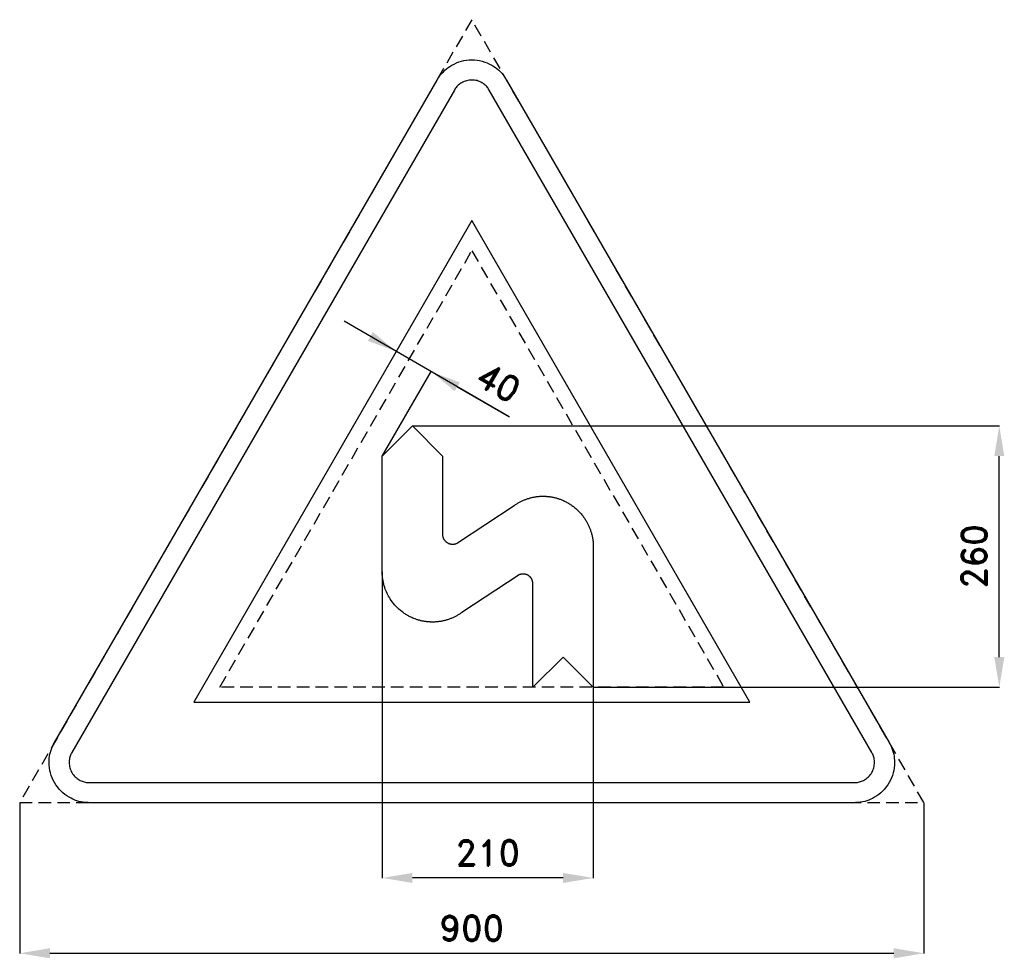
# Model space of a CAD drawing. Header units: millimetres. Extents: x -29 to 951, y -155 to 779.
import ezdxf

# ---------------------------------------------------------------- set-up
doc = ezdxf.new("R2010")
doc.units = ezdxf.units.MM
doc.header["$LTSCALE"] = 5
doc.linetypes.add('ČÁRKOVANÁX2', pattern=[1.5, 1, -0.5])
doc.layers.add('Kóty', color=2, linetype='Continuous')
doc.layers.add('Značka', color=7, linetype='Continuous')
doc.styles.get("Standard").update_dxf_attribs({"font": 'romand.shx', "height": 25})
doc.dimstyles.get("Standard").update_dxf_attribs({"dimtxt": 25, "dimasz": 30, "dimexe": 0.18, "dimexo": 0.0625, "dimgap": 12.5, "dimtad": 1, "dimdec": 0, "dimzin": 0, "dimdsep": 46, "dimtxsty": 'Standard', "dimcen": 0.09, "dimadec": 0, "dimazin": 0, "dimtfac": 1, "dimtdec": 0, "dimtofl": 0, "dimtmove": 0, "dimatfit": 3, "dimfxl": 1, "dimtolj": 1, "dimtzin": 0, "dimarcsym": 0})

# ---------------------------------------------------------------- blocks, each defined once
blk = doc.blocks.new('*D0')
at = {"layer": 'Defpoints', "color": 0, "transparency": 16777216}
for p in [(-29.28, 0.06), (870.72, 0.06), (870.72, -149.94)]:
    blk.add_point(p, dxfattribs=at)
at = {"layer": 'Kóty', "color": 0, "lineweight": -2, "transparency": 16777216}
for p, q in [((-29.28, 0), (-29.28, -150.12)), ((870.72, 0), (870.72, -150.12)), ((0.72, -149.94), (840.72, -149.94))]:
    blk.add_line(p, q, dxfattribs=at)
at = {"layer": 'Kóty', "color": 0, "transparency": 16777216}
for points in [[(0.72, -144.94), (0.72, -154.94), (-29.28, -149.94)], [(840.72, -144.94), (840.72, -154.94), (870.72, -149.94)]]:
    blk.add_solid(points, dxfattribs=at)
at = {"layer": 'Kóty', "color": 0, "transparency": 16777216, "insert": (420.72, -124.94), "char_height": 25, "attachment_point": 5}
blk.add_mtext('\\A1;900', dxfattribs=at)
blk = doc.blocks.new('*D1')
at = {"layer": 'Defpoints', "color": 0, "transparency": 16777216}
for p in [(331.57, 229.88), (541.57, 115), (331.57, -74.94)]:
    blk.add_point(p, dxfattribs=at)
at = {"layer": 'Kóty', "color": 0, "lineweight": -2, "transparency": 16777216}
for p, q in [((331.57, 229.82), (331.57, -75.12)), ((541.57, 114.94), (541.57, -75.12)), ((511.57, -74.94), (361.57, -74.94))]:
    blk.add_line(p, q, dxfattribs=at)
at = {"layer": 'Kóty', "color": 0, "transparency": 16777216}
for points in [[(361.57, -69.94), (361.57, -79.94), (331.57, -74.94)], [(511.57, -69.94), (511.57, -79.94), (541.57, -74.94)]]:
    blk.add_solid(points, dxfattribs=at)
at = {"layer": 'Kóty', "color": 0, "transparency": 16777216, "insert": (436.57, -49.94), "char_height": 25, "attachment_point": 5}
blk.add_mtext('\\A1;210', dxfattribs=at)
blk = doc.blocks.new('*D2')
at = {"layer": 'Defpoints', "color": 0, "transparency": 16777216}
for p in [(361.57, 375), (945.72, 375), (541.57, 115)]:
    blk.add_point(p, dxfattribs=at)
at = {"layer": 'Kóty', "color": 0, "lineweight": -2, "transparency": 16777216}
for p, q in [((361.63, 375), (945.9, 375)), ((945.72, 145), (945.72, 345)), ((541.63, 115), (945.9, 115))]:
    blk.add_line(p, q, dxfattribs=at)
at = {"layer": 'Kóty', "color": 0, "transparency": 16777216}
for points in [[(940.72, 345), (950.72, 345), (945.72, 375)], [(940.72, 145), (950.72, 145), (945.72, 115)]]:
    blk.add_solid(points, dxfattribs=at)
at = {"layer": 'Kóty', "color": 0, "transparency": 16777216, "insert": (920.72, 245), "char_height": 25, "attachment_point": 5, "rotation": 90}
blk.add_mtext('\\A1;260', dxfattribs=at)

msp = doc.modelspace()

# ---------------------------------------------------------------- linework, layer by layer
at = {"layer": 'Kóty'}
for p, q in [((458.05, 384.01), (293.75, 479.21)), ((331.6, 345.06), (380.37, 429.23)), ((406.23, 414.03), (458.05, 384.01))]:
    msp.add_line(p, q, dxfattribs=at)
for points in [[(322.22, 468.49), (317.2, 459.84), (345.67, 449.12)], [(408.74, 418.36), (403.73, 409.7), (380.28, 429.07)]]:
    msp.add_solid(points, dxfattribs=at)
at = {"layer": 'Značka', "color": 6, "linetype": 'ČÁRKOVANÁX2', "ltscale": 2.5}
for points in [[(870.72, 0.06), (420.72, 779.48), (-29.28, 0.06)], [(169.9, 115), (420.72, 549.42), (671.53, 115)]]:
    msp.add_lwpolyline(points, close=True, dxfattribs=at)
at = {"layer": 'Značka', "color": 5}
for points in [[(5.36, 60), (386.08, 719.42), (387.19, 721.19, -0.010748), (388.36, 722.93, -0.055773), (393.9, 729.17, -0.055979), (400.72, 734.06, -0.069561), (410.35, 738.14, -0.069791), (420.72, 739.42, -0.069502), (431.08, 738.12, -0.067732), (440.72, 734.06, -0.055944), (447.58, 729.2, -0.061133), (453.08, 722.93, -0.012257), (454.25, 721.2), (455.36, 719.42), (836.08, 60, -0.003576), (837.05, 58.15, -0.010722), (837.98, 56.27, -0.055711), (840.61, 48.35, -0.055985), (841.44, 40, -0.069591), (840.15, 29.62, -0.069767), (836.08, 20, -0.069481), (829.77, 11.68, -0.067775), (821.44, 5.36, -0.055964), (813.79, 1.85, -0.061097), (805.62, 0.22, -0.01224), (803.53, 0.07, -0.004081), (801.44, 0), (40, 0, -0.003581), (37.91, 0.08, -0.010743), (35.82, 0.22, -0.055797), (27.65, 1.9, -0.055991), (20, 5.36, -0.069582), (11.66, 11.66, -0.069787), (5.36, 20, -0.069497), (1.31, 29.62, -0.067792), (0, 40, -0.055928), (0.79, 48.37, -0.060939), (3.46, 56.27), (4.38, 58.15), (5.36, 60)], [(481.57, 115), (481.57, 217.68), (481.54, 218.34), (481.48, 219), (481.39, 219.57), (481.27, 220.13), (481.12, 220.71), (480.94, 221.27), (480.78, 221.73), (480.59, 222.18), (480.35, 222.69), (480.34, 222.72), (480.32, 222.74), (480.27, 222.84), (480.21, 222.94), (480.14, 223.06), (480.06, 223.18), (479.97, 223.32), (479.88, 223.46), (479.78, 223.6), (479.67, 223.73), (479.57, 223.86), (479.46, 223.99), (479.35, 224.12), (479.24, 224.24), (479.07, 224.43), (478.89, 224.62), (478.71, 224.8), (478.53, 224.97), (478.35, 225.15), (478.16, 225.31), (477.96, 225.48), (477.76, 225.63), (477.5, 225.83), (477.23, 226.02), (476.95, 226.2), (476.66, 226.37), (476.37, 226.53), (476.07, 226.67), (475.77, 226.81), (475.46, 226.93), (475.11, 227.07, 0.010821), (474.74, 227.19, 0.011789), (474.38, 227.3, 0.010782), (474.01, 227.39, 0.011076), (473.64, 227.46, 0.012737), (473.26, 227.52, 0.01199), (472.89, 227.56, 0.00872), (472.51, 227.58), (472.26, 227.59), (472.01, 227.6), (471.76, 227.6), (471.51, 227.59), (471.25, 227.57), (471, 227.55), (470.75, 227.53), (470.5, 227.51), (470.22, 227.48), (469.94, 227.44), (469.66, 227.4), (469.38, 227.35), (469.11, 227.29), (468.84, 227.22), (468.62, 227.15), (468.41, 227.08), (468.36, 227.05), (468.31, 227.03), (468.07, 226.93), (467.84, 226.83), (410.64, 189.21), (410.27, 188.95), (409.9, 188.69), (409.77, 188.6), (409.64, 188.51), (409.11, 188.16), (408.58, 187.81), (407.91, 187.38), (407.23, 186.97), (406.54, 186.56), (405.85, 186.17), (405.15, 185.79), (404.45, 185.42), (403.77, 185.07), (403.08, 184.73), (402.39, 184.4), (401.69, 184.08), (400.99, 183.78), (400.28, 183.49), (399.56, 183.2), (398.85, 182.93), (398.12, 182.67), (397.39, 182.41), (396.65, 182.17), (395.91, 181.94), (395.17, 181.72), (394.42, 181.51), (393.67, 181.32), (392.92, 181.14), (392.31, 180.99), (391.69, 180.86), (391.08, 180.73), (390.46, 180.62), (389.85, 180.51), (389.23, 180.4), (388.61, 180.31), (387.99, 180.23), (387.32, 180.14), (386.65, 180.07), (385.98, 180), (385.31, 179.94), (384.63, 179.9), (383.96, 179.86), (383.29, 179.84), (382.61, 179.82), (382.18, 179.81), (381.75, 179.81), (381.32, 179.81), (380.89, 179.81), (380.46, 179.82), (380.03, 179.84), (379.6, 179.85), (379.17, 179.87, -0.002728), (378.56, 179.9, -0.003279), (377.96, 179.95, -0.003432), (377.35, 179.99, -0.003158), (376.74, 180.05, -0.003167), (376.13, 180.11, -0.003464), (375.52, 180.18, -0.003297), (374.92, 180.26), (374.31, 180.35, -0.006658), (372.85, 180.58, -0.008256), (371.38, 180.86, -0.008731), (369.93, 181.18, -0.008044), (368.49, 181.55, -0.008142), (367.06, 181.96, -0.009055), (365.65, 182.42, -0.008312), (364.25, 182.93), (362.86, 183.47, -0.007836), (361.07, 184.23, -0.010963), (359.32, 185.04, -0.011883), (357.6, 185.94, -0.010596), (355.92, 186.91, -0.010523), (354.28, 187.94, -0.011588), (352.68, 189.04, -0.010652), (351.13, 190.21), (349.63, 191.43), (348.16, 192.69, -0.010525), (346.74, 193.99, -0.011452), (345.38, 195.36), (344.08, 196.78), (342.83, 198.25), (341.65, 199.77), (340.53, 201.33), (339.47, 202.94), (338.65, 204.26), (337.87, 205.6), (337.13, 206.97), (336.44, 208.36), (335.79, 209.77), (335.19, 211.21), (334.63, 212.66), (334.12, 214.13), (333.59, 215.75), (333.13, 217.38), (332.71, 219.03), (332.37, 220.69), (332.08, 222.36), (331.86, 224.04), (331.73, 225.39), (331.65, 226.74), (331.64, 227.08), (331.63, 227.42), (331.59, 228.65), (331.57, 229.88), (331.57, 345.01), (361.57, 375), (391.57, 345.01), (391.57, 267.24), (391.57, 266.99), (391.58, 266.74), (391.59, 266.66), (391.59, 266.57), (391.61, 266.24), (391.65, 265.9), (391.71, 265.49), (391.8, 265.08), (391.9, 264.67), (392.02, 264.26), (392.16, 263.87), (392.31, 263.47), (392.46, 263.12), (392.63, 262.77), (392.81, 262.43), (393.01, 262.1), (393.22, 261.77), (393.44, 261.46), (393.68, 261.15), (393.92, 260.86), (394.18, 260.57), (394.45, 260.29), (394.72, 260.02), (395.01, 259.76), (395.31, 259.52), (395.62, 259.29), (395.93, 259.07), (396.26, 258.86), (396.53, 258.7), (396.8, 258.55), (397.08, 258.4), (397.36, 258.27), (397.65, 258.14), (397.94, 258.03), (398.23, 257.92), (398.53, 257.82), (398.86, 257.72), (399.2, 257.63, 0.00945), (399.53, 257.55, 0.008646), (399.87, 257.49, 0.008598), (400.21, 257.43, 0.00983), (400.55, 257.39, 0.009005), (400.89, 257.36, 0.006215), (401.24, 257.34), (401.36, 257.33), (401.48, 257.33), (401.6, 257.33), (401.73, 257.33), (401.85, 257.33), (401.97, 257.33), (402.09, 257.33), (402.21, 257.34), (402.43, 257.35), (402.65, 257.38), (402.87, 257.4), (403.09, 257.43), (403.31, 257.47), (403.53, 257.51), (403.75, 257.55), (403.96, 257.6), (404.17, 257.65), (404.37, 257.7), (404.57, 257.75), (404.78, 257.81), (404.98, 257.87), (405.17, 257.94), (405.33, 258), (405.48, 258.06), (405.52, 258.08), (405.56, 258.1), (406.07, 258.33), (406.57, 258.6), (462.76, 295.7), (463.12, 295.97), (463.49, 296.22), (463.62, 296.31), (463.75, 296.4), (464.28, 296.76), (464.81, 297.11), (465.47, 297.53), (466.15, 297.95), (466.83, 298.35), (467.51, 298.75), (468.21, 299.13), (468.91, 299.5), (469.58, 299.85), (470.26, 300.19), (470.94, 300.52), (471.63, 300.83), (472.33, 301.14), (473.03, 301.43), (473.73, 301.71), (474.44, 301.98), (475.16, 302.25), (475.88, 302.51), (476.61, 302.75), (477.34, 302.98), (478.07, 303.2), (478.81, 303.41), (479.55, 303.6), (480.3, 303.78), (480.9, 303.93), (481.51, 304.06), (482.12, 304.19), (482.73, 304.3), (483.34, 304.41), (483.95, 304.51), (484.56, 304.61), (485.18, 304.69), (485.84, 304.78), (486.51, 304.85), (487.18, 304.92), (487.85, 304.97), (488.52, 305.02, -0.004235), (489.19, 305.06, -0.003917), (489.86, 305.08), (490.53, 305.1), (490.95, 305.11), (491.38, 305.11), (491.81, 305.11), (492.24, 305.1), (492.66, 305.1), (493.09, 305.08), (493.52, 305.07), (493.94, 305.05), (494.55, 305.02, -0.00333), (495.15, 304.97, -0.003492), (495.76, 304.93, -0.003132), (496.36, 304.87, -0.003135), (496.96, 304.81, -0.003446), (497.57, 304.74, -0.003239), (498.17, 304.66, -0.002683), (498.77, 304.57, -0.006713), (500.23, 304.34, -0.008283), (501.69, 304.06, -0.008749), (503.13, 303.74, -0.008009), (504.57, 303.37, -0.008109), (505.99, 302.96, -0.008979), (507.4, 302.5, -0.008278), (508.8, 301.99, -0.005994), (510.18, 301.45, -0.007845), (511.96, 300.69, -0.010943), (513.72, 299.87, -0.011813), (515.43, 298.98, -0.010521), (517.11, 298.01, -0.010424), (518.76, 296.98, -0.011489), (520.35, 295.88, -0.010549), (521.9, 294.71, -0.007603), (523.41, 293.49, -0.007576), (524.88, 292.23, -0.010454), (526.3, 290.92, -0.011373), (527.67, 289.56, -0.010314), (528.97, 288.14, -0.010331), (530.23, 286.67, -0.011453), (531.41, 285.15, -0.010653), (532.54, 283.58, -0.007833), (533.6, 281.98, -0.00631), (534.43, 280.66, -0.0085), (535.22, 279.32, -0.009184), (535.96, 277.95, -0.008386), (536.66, 276.56, -0.008272), (537.31, 275.15, -0.008879), (537.92, 273.71, -0.008254), (538.48, 272.26, -0.006455), (539, 270.79, -0.007112), (539.52, 269.17, -0.009314), (540, 267.54, -0.010101), (540.41, 265.89, -0.00948), (540.76, 264.22, -0.010008), (541.05, 262.55, -0.011798), (541.27, 260.87, -0.010655), (541.42, 259.19, -0.006543), (541.51, 257.49), (541.52, 257.19), (541.53, 256.88), (541.54, 256.63), (541.55, 256.39), (541.55, 256.33), (541.55, 256.27), (541.57, 255.04), (541.57, 115), (511.57, 144.99), (481.57, 115)]]:
    msp.add_lwpolyline(points, format="xyb", dxfattribs=at)
at = {"layer": 'Značka', "color": 1}
msp.add_lwpolyline([(40, 20), (801.44, 20, 0.003586), (802.48, 20.04, 0.010756), (803.53, 20.11, 0.05582), (807.61, 20.95, 0.05597), (811.44, 22.68, 0.06955), (815.61, 25.83, 0.069786), (818.76, 30, 0.069503), (820.78, 34.81, 0.067814), (821.44, 40, 0.055933), (821.04, 44.19, 0.060881), (819.71, 48.13, 0.012187), (819.25, 49.07, 0.00406), (818.76, 50), (438.04, 709.42), (437.48, 710.31), (436.9, 711.18, 0.055851), (434.13, 714.3, 0.05603), (430.72, 716.74, 0.069574), (425.9, 718.78, 0.069723), (420.72, 719.42, 0.069439), (415.54, 718.77, 0.067755), (410.72, 716.74, 0.055971), (407.29, 714.31, 0.061159), (404.54, 711.18), (403.95, 710.31), (403.4, 709.42), (22.68, 50), (22.19, 49.07), (21.73, 48.13, 0.055637), (20.41, 44.18, 0.055928), (20, 40, 0.069571), (20.64, 34.81, 0.069825), (22.68, 30, 0.069532), (25.83, 25.84, 0.067733), (30, 22.68, 0.055923), (33.82, 20.93, 0.061121), (37.91, 20.11, 0.012253), (38.96, 20.04, 0.004086), (40, 20)], format="xyb", dxfattribs=at)
msp.add_lwpolyline([(697.51, 100), (420.72, 579.42), (143.92, 100), (697.51, 100)], dxfattribs=at)

# ---------------------------------------------------------------- texts
at = {"layer": 'Kóty', "insert": (447.47, 418.45), "char_height": 25, "attachment_point": 5, "rotation": 329.91037}
msp.add_mtext('\\A1;40', dxfattribs=at)

# ---------------------------------------------------------------- dimensions: what is measured, and where the dimension line sits
at = {"layer": 'Kóty'}
for base, p1, p2, angle, picture, middle in [((945.72, 375), (541.57, 115), (361.57, 375), 90, '*D2', (920.72, 245)), ((331.57, -74.94), (541.57, 115), (331.57, 229.88), 180, '*D1', (436.57, -49.94)), ((870.72, -149.94), (-29.28, 0.06), (870.72, 0.06), 0, '*D0', (420.72, -124.94))]:
    dim = msp.add_linear_dim(base=base, p1=p1, p2=p2, angle=angle, dimstyle='Standard', dxfattribs=at)
    dim.commit()
    dim.dimension.update_dxf_attribs({"geometry": picture, "text_midpoint": middle})

doc.saveas('drawing.dxf')
